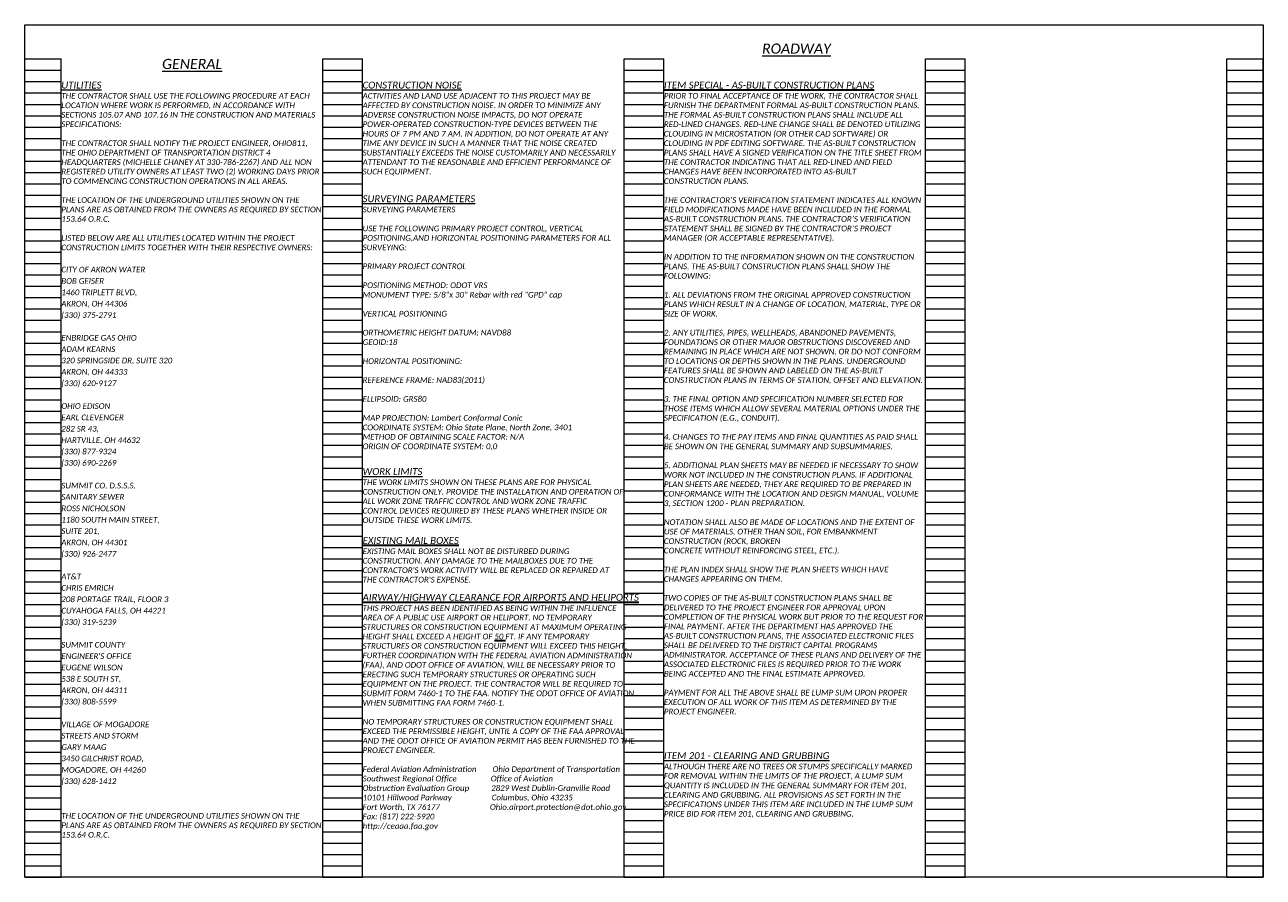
# Model space of a CAD drawing. Header units: feet. Extents: x 27762256 to 27762461, y 5149695 to 5149765.
# Tile 2 of 16: x 27762272 to 27762303, y 5149720 to 5149741. Entities that reach past the tile are written whole.
import ezdxf

# ---------------------------------------------------------------- set-up
doc = ezdxf.new("R2010")
doc.units = ezdxf.units.FT
doc.header["$LTSCALE"] = 20
doc.header["$MEASUREMENT"] = 0
doc.layers.get('Defpoints').update_dxf_attribs({"lineweight": 15})
doc.layers.add('0_Mview', color=7, linetype='Continuous', lineweight=15, plot=False)
doc.layers.add('SC_Scratch1', color=7, linetype='Continuous', lineweight=15, plot=False)
doc.layers.add('0_Xref', color=7, linetype='Continuous', lineweight=15)
doc.layers.add('TX_P_1', color=7, linetype='Continuous', lineweight=35)
doc.styles.add('P_Slanted - Normal Fixed Spacing', font='calibrii.ttf', dxfattribs={"height": 0.14})
doc.styles.add('P_Slanted - Sub Title', font='calibrii.ttf', dxfattribs={"height": 0.17})

# ---------------------------------------------------------------- blocks, each defined once
blk = doc.blocks.new('4COL')
at = {"layer": 'Defpoints', "color": 3, "linetype": 'Continuous'}
for p, q in [((2, 0.98), (2, 21.14)), ((2, 21.14), (2.9, 21.14)), ((2.9, 0.98), (2.9, 21.14)), ((9.34, 0.98), (9.34, 21.14)), ((9.34, 21.14), (10.32, 21.14)), ((10.32, 0.98), (10.32, 21.14)), ((16.76, 0.98), (16.76, 21.14)), ((16.76, 21.14), (17.74, 21.14)), ((17.74, 0.98), (17.74, 21.14)), ((24.18, 0.98), (24.18, 21.14)), ((24.18, 21.14), (25.16, 21.14)), ((25.16, 0.98), (25.16, 21.14)), ((31.6, 0.98), (31.6, 21.14)), ((31.6, 21.14), (32.5, 21.14)), ((32.5, 0.98), (32.5, 21.14)), ((2, 20.86), (2.9, 20.86)), ((9.34, 20.86), (10.32, 20.86)), ((16.76, 20.86), (17.74, 20.86)), ((24.18, 20.86), (25.16, 20.86)), ((31.6, 20.86), (32.5, 20.86)), ((2, 20.58), (2.9, 20.58)), ((9.34, 20.58), (10.32, 20.58)), ((16.76, 20.58), (17.74, 20.58)), ((24.18, 20.58), (25.16, 20.58)), ((31.6, 20.58), (32.5, 20.58)), ((2, 20.3), (2.9, 20.3)), ((9.34, 20.3), (10.32, 20.3)), ((16.76, 20.3), (17.74, 20.3)), ((24.18, 20.3), (25.16, 20.3)), ((31.6, 20.3), (32.5, 20.3)), ((2, 20.02), (2.9, 20.02)), ((9.34, 20.02), (10.32, 20.02)), ((16.76, 20.02), (17.74, 20.02)), ((24.18, 20.02), (25.16, 20.02)), ((31.6, 20.02), (32.5, 20.02)), ((2, 19.74), (2.9, 19.74)), ((9.34, 19.74), (10.32, 19.74)), ((16.76, 19.74), (17.74, 19.74)), ((24.18, 19.74), (25.16, 19.74)), ((31.6, 19.74), (32.5, 19.74)), ((2, 19.46), (2.9, 19.46)), ((9.34, 19.46), (10.32, 19.46)), ((16.76, 19.46), (17.74, 19.46)), ((24.18, 19.46), (25.16, 19.46)), ((31.6, 19.46), (32.5, 19.46)), ((2, 19.18), (2.9, 19.18)), ((9.34, 19.18), (10.32, 19.18)), ((16.76, 19.18), (17.74, 19.18)), ((24.18, 19.18), (25.16, 19.18)), ((31.6, 19.18), (32.5, 19.18)), ((2, 18.9), (2.9, 18.9)), ((2, 18.62), (2.9, 18.62)), ((9.34, 18.9), (10.32, 18.9)), ((9.34, 18.62), (10.32, 18.62)), ((16.76, 18.9), (17.74, 18.9)), ((16.76, 18.62), (17.74, 18.62)), ((24.18, 18.9), (25.16, 18.9)), ((24.18, 18.62), (25.16, 18.62)), ((31.6, 18.9), (32.5, 18.9)), ((31.6, 18.62), (32.5, 18.62)), ((2, 18.34), (2.9, 18.34)), ((9.34, 18.34), (10.32, 18.34)), ((16.76, 18.34), (17.74, 18.34)), ((24.18, 18.34), (25.16, 18.34)), ((31.6, 18.34), (32.5, 18.34)), ((2, 18.06), (2.9, 18.06)), ((9.34, 18.06), (10.32, 18.06)), ((16.76, 18.06), (17.74, 18.06)), ((24.18, 18.06), (25.16, 18.06)), ((31.6, 18.06), (32.5, 18.06)), ((2, 17.78), (2.9, 17.78)), ((9.34, 17.78), (10.32, 17.78)), ((16.76, 17.78), (17.74, 17.78)), ((24.18, 17.78), (25.16, 17.78)), ((31.6, 17.78), (32.5, 17.78)), ((2, 17.5), (2.9, 17.5)), ((9.34, 17.5), (10.32, 17.5)), ((16.76, 17.5), (17.74, 17.5)), ((24.18, 17.5), (25.16, 17.5)), ((31.6, 17.5), (32.5, 17.5)), ((2, 17.22), (2.9, 17.22)), ((9.34, 17.22), (10.32, 17.22)), ((16.76, 17.22), (17.74, 17.22)), ((24.18, 17.22), (25.16, 17.22)), ((31.6, 17.22), (32.5, 17.22)), ((2, 16.94), (2.9, 16.94)), ((9.34, 16.94), (10.32, 16.94)), ((16.76, 16.94), (17.74, 16.94)), ((24.18, 16.94), (25.16, 16.94)), ((31.6, 16.94), (32.5, 16.94)), ((2, 16.66), (2.9, 16.66)), ((9.34, 16.66), (10.32, 16.66)), ((16.76, 16.66), (17.74, 16.66)), ((24.18, 16.66), (25.16, 16.66)), ((31.6, 16.66), (32.5, 16.66)), ((2, 16.38), (2.9, 16.38)), ((9.34, 16.38), (10.32, 16.38)), ((16.76, 16.38), (17.74, 16.38)), ((24.18, 16.38), (25.16, 16.38)), ((31.6, 16.38), (32.5, 16.38)), ((2, 16.1), (2.9, 16.1)), ((9.34, 16.1), (10.32, 16.1)), ((16.76, 16.1), (17.74, 16.1)), ((24.18, 16.1), (25.16, 16.1)), ((31.6, 16.1), (32.5, 16.1)), ((2, 15.82), (2.9, 15.82)), ((9.34, 15.82), (10.32, 15.82)), ((16.76, 15.82), (17.74, 15.82)), ((24.18, 15.82), (25.16, 15.82)), ((31.6, 15.82), (32.5, 15.82)), ((2, 15.54), (2.9, 15.54)), ((2, 15.26), (2.9, 15.26)), ((9.34, 15.54), (10.32, 15.54)), ((9.34, 15.26), (10.32, 15.26)), ((16.76, 15.54), (17.74, 15.54)), ((16.76, 15.26), (17.74, 15.26)), ((24.18, 15.54), (25.16, 15.54)), ((24.18, 15.26), (25.16, 15.26)), ((31.6, 15.54), (32.5, 15.54)), ((31.6, 15.26), (32.5, 15.26)), ((2, 14.98), (2.9, 14.98)), ((9.34, 14.98), (10.32, 14.98)), ((16.76, 14.98), (17.74, 14.98)), ((24.18, 14.98), (25.16, 14.98)), ((31.6, 14.98), (32.5, 14.98)), ((2, 14.7), (2.9, 14.7)), ((9.34, 14.7), (10.32, 14.7)), ((16.76, 14.7), (17.74, 14.7)), ((24.18, 14.7), (25.16, 14.7)), ((31.6, 14.7), (32.5, 14.7)), ((2, 14.42), (2.9, 14.42)), ((9.34, 14.42), (10.32, 14.42)), ((16.76, 14.42), (17.74, 14.42)), ((24.18, 14.42), (25.16, 14.42)), ((31.6, 14.42), (32.5, 14.42)), ((2, 14.14), (2.9, 14.14)), ((9.34, 14.14), (10.32, 14.14)), ((16.76, 14.14), (17.74, 14.14)), ((24.18, 14.14), (25.16, 14.14)), ((31.6, 14.14), (32.5, 14.14)), ((2, 13.86), (2.9, 13.86)), ((9.34, 13.86), (10.32, 13.86)), ((16.76, 13.86), (17.74, 13.86)), ((24.18, 13.86), (25.16, 13.86)), ((31.6, 13.86), (32.5, 13.86)), ((2, 13.58), (2.9, 13.58)), ((9.34, 13.58), (10.32, 13.58)), ((16.76, 13.58), (17.74, 13.58)), ((24.18, 13.58), (25.16, 13.58)), ((31.6, 13.58), (32.5, 13.58)), ((2, 13.3), (2.9, 13.3)), ((9.34, 13.3), (10.32, 13.3)), ((16.76, 13.3), (17.74, 13.3)), ((24.18, 13.3), (25.16, 13.3)), ((31.6, 13.3), (32.5, 13.3)), ((2, 13.02), (2.9, 13.02)), ((9.34, 13.02), (10.32, 13.02)), ((16.76, 13.02), (17.74, 13.02)), ((24.18, 13.02), (25.16, 13.02)), ((31.6, 13.02), (32.5, 13.02)), ((2, 12.74), (2.9, 12.74)), ((9.34, 12.74), (10.32, 12.74)), ((16.76, 12.74), (17.74, 12.74)), ((24.18, 12.74), (25.16, 12.74)), ((31.6, 12.74), (32.5, 12.74)), ((2, 12.46), (2.9, 12.46)), ((9.34, 12.46), (10.32, 12.46)), ((16.76, 12.46), (17.74, 12.46)), ((24.18, 12.46), (25.16, 12.46)), ((31.6, 12.46), (32.5, 12.46)), ((2, 12.18), (2.9, 12.18)), ((2, 11.9), (2.9, 11.9)), ((9.34, 12.18), (10.32, 12.18)), ((9.34, 11.9), (10.32, 11.9)), ((16.76, 12.18), (17.74, 12.18)), ((16.76, 11.9), (17.74, 11.9)), ((24.18, 12.18), (25.16, 12.18)), ((24.18, 11.9), (25.16, 11.9)), ((31.6, 12.18), (32.5, 12.18)), ((31.6, 11.9), (32.5, 11.9)), ((2, 11.62), (2.9, 11.62)), ((9.34, 11.62), (10.32, 11.62)), ((16.76, 11.62), (17.74, 11.62)), ((24.18, 11.62), (25.16, 11.62)), ((31.6, 11.62), (32.5, 11.62)), ((2, 11.34), (2.9, 11.34)), ((9.34, 11.34), (10.32, 11.34)), ((16.76, 11.34), (17.74, 11.34)), ((24.18, 11.34), (25.16, 11.34)), ((31.6, 11.34), (32.5, 11.34)), ((2, 11.06), (2.9, 11.06)), ((9.34, 11.06), (10.32, 11.06)), ((16.76, 11.06), (17.74, 11.06)), ((24.18, 11.06), (25.16, 11.06)), ((31.6, 11.06), (32.5, 11.06)), ((2, 10.78), (2.9, 10.78)), ((9.34, 10.78), (10.32, 10.78)), ((16.76, 10.78), (17.74, 10.78)), ((24.18, 10.78), (25.16, 10.78)), ((31.6, 10.78), (32.5, 10.78)), ((2, 10.5), (2.9, 10.5)), ((9.34, 10.5), (10.32, 10.5)), ((16.76, 10.5), (17.74, 10.5)), ((24.18, 10.5), (25.16, 10.5)), ((31.6, 10.5), (32.5, 10.5)), ((2, 10.22), (2.9, 10.22)), ((9.34, 10.22), (10.32, 10.22)), ((16.76, 10.22), (17.74, 10.22)), ((24.18, 10.22), (25.16, 10.22)), ((31.6, 10.22), (32.5, 10.22)), ((2, 9.94), (2.9, 9.94)), ((9.34, 9.94), (10.32, 9.94)), ((16.76, 9.94), (17.74, 9.94)), ((24.18, 9.94), (25.16, 9.94)), ((31.6, 9.94), (32.5, 9.94)), ((2, 9.66), (2.9, 9.66)), ((9.34, 9.66), (10.32, 9.66)), ((16.76, 9.66), (17.74, 9.66)), ((24.18, 9.66), (25.16, 9.66)), ((31.6, 9.66), (32.5, 9.66)), ((2, 9.38), (2.9, 9.38)), ((9.34, 9.38), (10.32, 9.38)), ((16.76, 9.38), (17.74, 9.38)), ((24.18, 9.38), (25.16, 9.38)), ((31.6, 9.38), (32.5, 9.38)), ((2, 9.1), (2.9, 9.1)), ((9.34, 9.1), (10.32, 9.1)), ((16.76, 9.1), (17.74, 9.1)), ((24.18, 9.1), (25.16, 9.1)), ((31.6, 9.1), (32.5, 9.1)), ((2, 8.82), (2.9, 8.82)), ((9.34, 8.82), (10.32, 8.82)), ((16.76, 8.82), (17.74, 8.82)), ((24.18, 8.82), (25.16, 8.82)), ((31.6, 8.82), (32.5, 8.82)), ((2, 8.54), (2.9, 8.54)), ((2, 8.26), (2.9, 8.26)), ((9.34, 8.54), (10.32, 8.54)), ((9.34, 8.26), (10.32, 8.26)), ((16.76, 8.54), (17.74, 8.54)), ((16.76, 8.26), (17.74, 8.26)), ((24.18, 8.54), (25.16, 8.54)), ((24.18, 8.26), (25.16, 8.26)), ((31.6, 8.54), (32.5, 8.54)), ((31.6, 8.26), (32.5, 8.26)), ((2, 7.98), (2.9, 7.98)), ((9.34, 7.98), (10.32, 7.98)), ((16.76, 7.98), (17.74, 7.98)), ((24.18, 7.98), (25.16, 7.98)), ((31.6, 7.98), (32.5, 7.98)), ((2, 7.7), (2.9, 7.7)), ((9.34, 7.7), (10.32, 7.7)), ((16.76, 7.7), (17.74, 7.7)), ((24.18, 7.7), (25.16, 7.7)), ((31.6, 7.7), (32.5, 7.7)), ((2, 7.42), (2.9, 7.42)), ((9.34, 7.42), (10.32, 7.42)), ((16.76, 7.42), (17.74, 7.42)), ((24.18, 7.42), (25.16, 7.42)), ((31.6, 7.42), (32.5, 7.42)), ((2, 7.14), (2.9, 7.14)), ((9.34, 7.14), (10.32, 7.14)), ((16.76, 7.14), (17.74, 7.14)), ((24.18, 7.14), (25.16, 7.14)), ((31.6, 7.14), (32.5, 7.14)), ((2, 6.86), (2.9, 6.86)), ((9.34, 6.86), (10.32, 6.86)), ((16.76, 6.86), (17.74, 6.86)), ((24.18, 6.86), (25.16, 6.86)), ((31.6, 6.86), (32.5, 6.86)), ((2, 6.58), (2.9, 6.58)), ((9.34, 6.58), (10.32, 6.58)), ((16.76, 6.58), (17.74, 6.58)), ((24.18, 6.58), (25.16, 6.58)), ((31.6, 6.58), (32.5, 6.58)), ((2, 6.3), (2.9, 6.3)), ((9.34, 6.3), (10.32, 6.3)), ((16.76, 6.3), (17.74, 6.3)), ((24.18, 6.3), (25.16, 6.3)), ((31.6, 6.3), (32.5, 6.3)), ((2, 6.02), (2.9, 6.02)), ((9.34, 6.02), (10.32, 6.02)), ((16.76, 6.02), (17.74, 6.02)), ((24.18, 6.02), (25.16, 6.02)), ((31.6, 6.02), (32.5, 6.02)), ((2, 5.74), (2.9, 5.74)), ((9.34, 5.74), (10.32, 5.74)), ((16.76, 5.74), (17.74, 5.74)), ((24.18, 5.74), (25.16, 5.74)), ((31.6, 5.74), (32.5, 5.74)), ((2, 5.46), (2.9, 5.46)), ((9.34, 5.46), (10.32, 5.46)), ((16.76, 5.46), (17.74, 5.46)), ((24.18, 5.46), (25.16, 5.46)), ((31.6, 5.46), (32.5, 5.46)), ((2, 5.18), (2.9, 5.18)), ((2, 4.9), (2.9, 4.9)), ((9.34, 5.18), (10.32, 5.18)), ((9.34, 4.9), (10.32, 4.9)), ((16.76, 5.18), (17.74, 5.18)), ((16.76, 4.9), (17.74, 4.9)), ((24.18, 5.18), (25.16, 5.18)), ((24.18, 4.9), (25.16, 4.9)), ((31.6, 5.18), (32.5, 5.18)), ((31.6, 4.9), (32.5, 4.9)), ((2, 4.62), (2.9, 4.62)), ((9.34, 4.62), (10.32, 4.62)), ((16.76, 4.62), (17.74, 4.62)), ((24.18, 4.62), (25.16, 4.62)), ((31.6, 4.62), (32.5, 4.62)), ((2, 4.34), (2.9, 4.34)), ((9.34, 4.34), (10.32, 4.34)), ((16.76, 4.34), (17.74, 4.34)), ((24.18, 4.34), (25.16, 4.34)), ((31.6, 4.34), (32.5, 4.34)), ((2, 4.06), (2.9, 4.06)), ((9.34, 4.06), (10.32, 4.06)), ((16.76, 4.06), (17.74, 4.06)), ((24.18, 4.06), (25.16, 4.06)), ((31.6, 4.06), (32.5, 4.06)), ((2, 3.78), (2.9, 3.78)), ((9.34, 3.78), (10.32, 3.78)), ((16.76, 3.78), (17.74, 3.78)), ((24.18, 3.78), (25.16, 3.78)), ((31.6, 3.78), (32.5, 3.78)), ((2, 3.5), (2.9, 3.5)), ((9.34, 3.5), (10.32, 3.5)), ((16.76, 3.5), (17.74, 3.5)), ((24.18, 3.5), (25.16, 3.5)), ((31.6, 3.5), (32.5, 3.5)), ((2, 3.22), (2.9, 3.22)), ((9.34, 3.22), (10.32, 3.22)), ((16.76, 3.22), (17.74, 3.22)), ((24.18, 3.22), (25.16, 3.22)), ((31.6, 3.22), (32.5, 3.22)), ((2, 2.94), (2.9, 2.94)), ((9.34, 2.94), (10.32, 2.94)), ((16.76, 2.94), (17.74, 2.94)), ((24.18, 2.94), (25.16, 2.94)), ((31.6, 2.94), (32.5, 2.94)), ((2, 2.66), (2.9, 2.66)), ((9.34, 2.66), (10.32, 2.66)), ((16.76, 2.66), (17.74, 2.66)), ((24.18, 2.66), (25.16, 2.66)), ((31.6, 2.66), (32.5, 2.66)), ((2, 2.38), (2.9, 2.38)), ((9.34, 2.38), (10.32, 2.38)), ((16.76, 2.38), (17.74, 2.38)), ((24.18, 2.38), (25.16, 2.38)), ((31.6, 2.38), (32.5, 2.38)), ((2, 2.1), (2.9, 2.1)), ((9.34, 2.1), (10.32, 2.1)), ((16.76, 2.1), (17.74, 2.1)), ((24.18, 2.1), (25.16, 2.1)), ((31.6, 2.1), (32.5, 2.1)), ((2, 1.82), (2.9, 1.82)), ((2, 1.54), (2.9, 1.54)), ((9.34, 1.82), (10.32, 1.82)), ((9.34, 1.54), (10.32, 1.54)), ((16.76, 1.82), (17.74, 1.82)), ((16.76, 1.54), (17.74, 1.54)), ((24.18, 1.82), (25.16, 1.82)), ((24.18, 1.54), (25.16, 1.54)), ((31.6, 1.82), (32.5, 1.82)), ((31.6, 1.54), (32.5, 1.54)), ((2, 1.26), (2.9, 1.26)), ((9.34, 1.26), (10.32, 1.26)), ((16.76, 1.26), (17.74, 1.26)), ((24.18, 1.26), (25.16, 1.26)), ((31.6, 1.26), (32.5, 1.26)), ((2, 0.98), (2.9, 0.98)), ((9.34, 0.98), (10.32, 0.98)), ((16.76, 0.98), (17.74, 0.98)), ((24.18, 0.98), (25.16, 0.98)), ((31.6, 0.98), (32.5, 0.98))]:
    blk.add_line(p, q, dxfattribs=at)

msp = doc.modelspace()

# ---------------------------------------------------------------- linework, layer by layer
at = {"layer": 'SC_Scratch1'}
msp.add_lwpolyline([(27762272.066, 5149741.211), (27762302.566, 5149741.211), (27762302.566, 5149720.211), (27762272.066, 5149720.211)], close=True, dxfattribs=at)

# ---------------------------------------------------------------- block references
at = {"layer": '0_Mview'}
msp.add_blockref('4COL', (27762270.066, 5149719.231), dxfattribs=at)

# ---------------------------------------------------------------- texts
at = {"layer": '0_Xref'}
for s, insert, char_height, width, attachment_point, style in [('{\\LROADWAY}', (27762291.07, 5149740.749), 0.25, 2.39742, 2, 'P_Slanted - Sub Title'), ('{\\LGENERAL}', (27762276.186, 5149740.371), 0.25, 2.39742, 2, 'P_Slanted - Sub Title'), ('{\\LUTILITIES}', (27762272.966, 5149739.811), 0.17, 2.39742, 1, 'P_Slanted - Sub Title'), ('{\\LCONSTRUCTION NOISE}', (27762280.386, 5149739.811), 0.17, 7.28411, 1, 'P_Slanted - Sub Title'), ('THE CONTRACTOR SHALL USE THE FOLLOWING PROCEDURE AT EACH LOCATION WHERE WORK IS PERFORMED, IN ACCORDANCE WITH SECTIONS 105.07 AND 107.16 IN THE CONSTRUCTION AND MATERIALS SPECIFICATIONS:\\P\\PTHE CONTRACTOR SHALL NOTIFY THE PROJECT ENGINEER, OHIO811, THE OHIO DEPARTMENT OF TRANSPORTATION DISTRICT 4 HEADQUARTERS (MICHELLE CHANEY AT 330-786-2267) AND ALL NON REGISTERED UTILITY OWNERS AT LEAST TWO (2) WORKING DAYS PRIOR TO COMMENCING CONSTRUCTION OPERATIONS IN ALL AREAS.\\P\\PTHE LOCATION OF THE UNDERGROUND UTILITIES SHOWN ON THE PLANS ARE AS OBTAINED FROM THE OWNERS AS REQUIRED BY SECTION 153.64 O.R.C. \\P\\PLISTED BELOW ARE ALL UTILITIES LOCATED WITHIN THE PROJECT CONSTRUCTION LIMITS TOGETHER WITH THEIR RESPECTIVE OWNERS:\\P\\P\\P\\P\\P\\P\\P\\P\\P\\P\\P\\P\\P\\P\\P\\P\\P\\P\\P\\P\\P\\P\\P\\P\\P\\P\\P\\P\\P\\P\\P\\P\\P\\P\\P\\P\\P\\P\\P\\P\\P\\P\\P\\P\\P\\P\\P\\P\\P\\P\\P\\P\\P\\P\\P\\P\\P\\P\\P\\PTHE LOCATION OF THE UNDERGROUND UTILITIES SHOWN ON THE PLANS ARE AS OBTAINED FROM THE OWNERS AS REQUIRED BY SECTION 153.64 O.R.C.', (27762272.966, 5149739.531), 0.14, 6.40401, 1, 'P_Slanted - Normal Fixed Spacing'), ('ACTIVITIES AND LAND USE ADJACENT TO THIS PROJECT MAY BE AFFECTED BY CONSTRUCTION NOISE. IN ORDER TO MINIMIZE ANY ADVERSE CONSTRUCTION NOISE IMPACTS, DO NOT OPERATE POWER-OPERATED CONSTRUCTION-TYPE DEVICES BETWEEN THE HOURS OF 7 PM AND 7 AM. IN ADDITION, DO NOT OPERATE AT ANY TIME ANY DEVICE IN SUCH A MANNER THAT THE NOISE CREATED SUBSTANTIALLY EXCEEDS THE NOISE CUSTOMARILY AND NECESSARILY ATTENDANT TO THE REASONABLE AND EFFICIENT PERFORMANCE OF SUCH EQUIPMENT.', (27762280.386, 5149739.531), 0.14, 6.40401, 1, 'P_Slanted - Normal Fixed Spacing'), ('{\\LSURVEYING PARAMETERS}', (27762280.386, 5149737.011), 0.17, 7.28411, 1, 'P_Slanted - Sub Title'), ('SURVEYING PARAMETERS\\P\\PUSE THE FOLLOWING PRIMARY PROJECT CONTROL, VERTICAL POSITIONING,AND HORIZONTAL POSITIONING PARAMETERS FOR ALL SURVEYING:\\P\\PPRIMARY PROJECT CONTROL\\P\\PPOSITIONING METHOD: ODOT VRS\\PMONUMENT TYPE: 5/8"x 30" Rebar with red "GPD" cap\\P\\PVERTICAL POSITIONING\\P\\PORTHOMETRIC HEIGHT DATUM: NAVD88\\PGEOID:18\\P\\PHORIZONTAL POSITIONING:\\P\\PREFERENCE FRAME: NAD83(2011)\\P\\PELLIPSOID: GRS80\\P\\PMAP PROJECTION: Lambert Conformal Conic\\PCOORDINATE SYSTEM: Ohio State Plane, North Zone, 3401\\PMETHOD OF OBTAINING SCALE FACTOR: N/A\\PORIGIN OF COORDINATE SYSTEM: 0,0', (27762280.386, 5149736.731), 0.14, 6.40401, 1, 'P_Slanted - Normal Fixed Spacing'), ('{\\LWORK LIMITS}', (27762280.386, 5149730.291), 0.17, 7.28411, 1, 'P_Slanted - Sub Title'), ('THE WORK LIMITS SHOWN ON THESE PLANS ARE FOR PHYSICAL CONSTRUCTION ONLY. PROVIDE THE INSTALLATION AND OPERATION OF ALL WORK ZONE TRAFFIC CONTROL AND WORK ZONE TRAFFIC CONTROL DEVICES REQUIRED BY THESE PLANS WHETHER INSIDE OR OUTSIDE THESE WORK LIMITS.', (27762280.386, 5149730.011), 0.14, 6.40401, 1, 'P_Slanted - Normal Fixed Spacing'), ('{\\LITEM 201 - CLEARING AND GRUBBING}', (27762287.806, 5149723.291), 0.17, 7.28411, 1, 'P_Slanted - Sub Title'), ('ALTHOUGH THERE ARE NO TREES OR STUMPS SPECIFICALLY MARKED FOR REMOVAL WITHIN THE LIMITS OF THE PROJECT, A LUMP SUM QUANTITY IS INCLUDED IN THE GENERAL SUMMARY FOR ITEM 201, CLEARING AND GRUBBING. ALL PROVISIONS AS SET FORTH IN THE SPECIFICATIONS UNDER THIS ITEM ARE INCLUDED IN THE LUMP SUM PRICE BID FOR ITEM 201, CLEARING AND GRUBBING. ', (27762287.806, 5149723.011), 0.14, 6.40401, 1, 'P_Slanted - Normal Fixed Spacing')]:
    msp.add_mtext(s, dxfattribs=dict(at, insert=insert, char_height=char_height, width=width, attachment_point=attachment_point, style=style))
at = {"layer": 'TX_P_1', "attachment_point": 1}
for s, insert, char_height, width, style in [('{\\LITEM SPECIAL - AS-BUILT CONSTRUCTION PLANS}', (27762287.806, 5149739.811), 0.17, 8.51857, 'P_Slanted - Sub Title'), ('PRIOR TO FINAL ACCEPTANCE OF THE WORK, THE CONTRACTOR SHALL FURNISH THE DEPARTMENT FORMAL AS-BUILT CONSTRUCTION PLANS. THE FORMAL AS-BUILT CONSTRUCTION PLANS SHALL INCLUDE ALL \\PRED-LINED CHANGES. RED-LINE CHANGE SHALL BE DENOTED UTILIZING CLOUDING IN MICROSTATION (OR OTHER CAD SOFTWARE) OR CLOUDING IN PDF EDITING SOFTWARE. THE AS-BUILT CONSTRUCTION PLANS SHALL HAVE A SIGNED VERIFICATION ON THE TITLE SHEET FROM THE CONTRACTOR INDICATING THAT ALL RED-LINED AND FIELD CHANGES HAVE BEEN INCORPORATED INTO AS-BUILT \\PCONSTRUCTION PLANS. \\P\\PTHE CONTRACTOR’S VERIFICATION STATEMENT INDICATES ALL KNOWN FIELD MODIFICATIONS MADE HAVE BEEN INCLUDED IN THE FORMAL AS-BUILT CONSTRUCTION PLANS. THE CONTRACTOR’S VERIFICATION \\PSTATEMENT SHALL BE SIGNED BY THE CONTRACTOR’S PROJECT MANAGER (OR ACCEPTABLE REPRESENTATIVE). \\P\\PIN ADDITION TO THE INFORMATION SHOWN ON THE CONSTRUCTION PLANS, THE AS-BUILT CONSTRUCTION PLANS SHALL SHOW THE FOLLOWING: \\P\\P1. ALL DEVIATIONS FROM THE ORIGINAL APPROVED CONSTRUCTION PLANS WHICH RESULT IN A CHANGE OF LOCATION, MATERIAL, TYPE OR SIZE OF WORK. \\P\\P2. ANY UTILITIES, PIPES, WELLHEADS, ABANDONED PAVEMENTS, FOUNDATIONS OR OTHER MAJOR OBSTRUCTIONS DISCOVERED AND REMAINING IN PLACE WHICH ARE NOT SHOWN, OR DO NOT CONFORM\\PTO LOCATIONS OR DEPTHS SHOWN IN THE PLANS. UNDERGROUND\\PFEATURES SHALL BE SHOWN AND LABELED ON THE AS-BUILT CONSTRUCTION PLANS IN TERMS OF STATION, OFFSET AND ELEVATION. \\P\\P3. THE FINAL OPTION AND SPECIFICATION NUMBER SELECTED FOR THOSE ITEMS WHICH ALLOW SEVERAL MATERIAL OPTIONS UNDER THE SPECIFICATION (E.G., CONDUIT). \\P\\P4. CHANGES TO THE PAY ITEMS AND FINAL QUANTITIES AS PAID SHALL BE SHOWN ON THE GENERAL SUMMARY AND SUBSUMMARIES. \\P\\P5. ADDITIONAL PLAN SHEETS MAY BE NEEDED IF NECESSARY TO SHOW WORK NOT INCLUDED IN THE CONSTRUCTION PLANS. IF ADDITIONAL PLAN SHEETS ARE NEEDED, THEY ARE REQUIRED TO BE PREPARED IN CONFORMANCE WITH THE LOCATION AND DESIGN MANUAL, VOLUME 3, SECTION 1200 - PLAN PREPARATION.\\P\\PNOTATION SHALL ALSO BE MADE OF LOCATIONS AND THE EXTENT OF USE OF MATERIALS, OTHER THAN SOIL, FOR EMBANKMENT CONSTRUCTION (ROCK, BROKEN \\PCONCRETE WITHOUT REINFORCING STEEL, ETC.).\\P\\PTHE PLAN INDEX SHALL SHOW THE PLAN SHEETS WHICH HAVE CHANGES APPEARING ON THEM.\\P\\PTWO COPIES OF THE AS-BUILT CONSTRUCTION PLANS SHALL BE \\PDELIVERED TO THE PROJECT ENGINEER FOR APPROVAL UPON COMPLETION OF THE PHYSICAL WORK BUT PRIOR TO THE REQUEST FOR FINAL PAYMENT. AFTER THE DEPARTMENT HAS APPROVED THE AS-BUILT CONSTRUCTION PLANS, THE ASSOCIATED ELECTRONIC FILES SHALL BE DELIVERED TO THE DISTRICT CAPITAL PROGRAMS ADMINISTRATOR. ACCEPTANCE OF THESE PLANS AND DELIVERY OF THE ASSOCIATED ELECTRONIC FILES IS REQUIRED PRIOR TO THE WORK \\PBEING ACCEPTED AND THE FINAL ESTIMATE APPROVED.\\P\\PPAYMENT FOR ALL THE ABOVE SHALL BE LUMP SUM UPON PROPER EXECUTION OF ALL WORK OF THIS ITEM AS DETERMINED BY THE PROJECT ENGINEER.', (27762287.806, 5149739.531), 0.14, 6.40401, 'P_Slanted - Normal Fixed Spacing'), ('{\\LEXISTING MAIL BOXES}', (27762280.386, 5149728.592), 0.17, 8.51857, 'P_Slanted - Sub Title'), ("EXISTING MAIL BOXES SHALL NOT BE DISTURBED DURING CONSTRUCTION. ANY DAMAGE TO THE MAILBOXES DUE TO THE CONTRACTOR'S WORK ACTIVITY WILL BE REPLACED OR REPAIRED AT THE CONTRACTOR'S EXPENSE.", (27762280.386, 5149728.312), 0.14, 6.40401, 'P_Slanted - Normal Fixed Spacing'), ('{\\LAIRWAY/HIGHWAY CLEARANCE FOR AIRPORTS AND HELIPORTS}', (27762280.386, 5149727.192), 0.17, 8.51857, 'P_Slanted - Sub Title'), ('THIS PROJECT HAS BEEN IDENTIFIED AS BEING WITHIN THE INFLUENCE AREA OF A PUBLIC USE AIRPORT OR HELIPORT. NO TEMPORARY STRUCTURES OR CONSTRUCTION EQUIPMENT AT MAXIMUM OPERATING HEIGHT SHALL EXCEED A HEIGHT OF {\\L50} FT. IF ANY TEMPORARY STRUCTURES OR CONSTRUCTION EQUIPMENT WILL EXCEED THIS HEIGHT, FURTHER COORDINATION WITH THE FEDERAL AVIATION ADMINISTRATION (FAA), AND ODOT OFFICE OF AVIATION, WILL BE NECESSARY PRIOR TO ERECTING SUCH TEMPORARY STRUCTURES OR OPERATING SUCH EQUIPMENT ON THE PROJECT. THE CONTRACTOR WILL BE REQUIRED TO SUBMIT FORM 7460-1 TO THE FAA. NOTIFY THE ODOT OFFICE OF AVIATION WHEN SUBMITTING FAA FORM 7460-1.\\P\\PNO TEMPORARY STRUCTURES OR CONSTRUCTION EQUIPMENT SHALL EXCEED THE PERMISSIBLE HEIGHT, UNTIL A COPY OF THE FAA APPROVAL AND THE ODOT OFFICE OF AVIATION PERMIT HAS BEEN FURNISHED TO THE PROJECT ENGINEER.\\P\\PFederal Aviation Administration        Ohio Department of Transportation\\PSouthwest Regional Office                 Office of Aviation\\PObstruction Evaluation Group           2829 West Dublin-Granville Road\\P10101 Hillwood Parkway                    Columbus, Ohio 43235\\PFort Worth, TX 76177                         Ohio.airport.protection@dot.ohio.gov\\PFax: (817) 222-5920\\Phttp://ceaaa.faa.gov', (27762280.386, 5149726.912), 0.14, 6.68547, 'P_Slanted - Normal Fixed Spacing')]:
    msp.add_mtext(s, dxfattribs=dict(at, insert=insert, char_height=char_height, width=width, style=style))
at = {"layer": 'TX_P_1', "insert": (27762272.966, 5149735.25), "char_height": 0.14, "width": 3.64848, "attachment_point": 1, "line_spacing_factor": 1.2, "style": 'P_Slanted - Normal Fixed Spacing'}
msp.add_mtext("CITY OF AKRON WATER\\PBOB GEISER\\P1460 TRIPLETT BLVD,\\PAKRON, OH 44306\\P(330) 375-2791\\P\\PENBRIDGE GAS OHIO \\PADAM KEARNS\\P320 SPRINGSIDE DR, SUITE 320\\PAKRON, OH 44333\\P(330) 620-9127\\P\\POHIO EDISON \\PEARL CLEVENGER\\P282 SR 43,\\PHARTVILLE, OH 44632\\P(330) 877-9324\\P(330) 690-2269\\P\\PSUMMIT CO. D.S.S.S.\\PSANITARY SEWER\\PROSS NICHOLSON\\P1180 SOUTH MAIN STREET,\\PSUITE 201,\\PAKRON, OH 44301\\P(330) 926-2477\\P\\PAT&T\\PCHRIS EMRICH\\P208 PORTAGE TRAIL, FLOOR 3\\PCUYAHOGA FALLS, OH 44221\\P(330) 319-5239\\P\\PSUMMIT COUNTY\\PENGINEER'S OFFICE\\PEUGENE WILSON\\P538 E SOUTH ST,\\PAKRON, OH 44311\\P(330) 808-5599\\P\\PVILLAGE OF MOGADORE \\PSTREETS AND STORM\\PGARY MAAG\\P3450 GILCHRIST ROAD,\\PMOGADORE, OH 44260\\P(330) 628-1412", dxfattribs=at)

doc.saveas('drawing.dxf')
